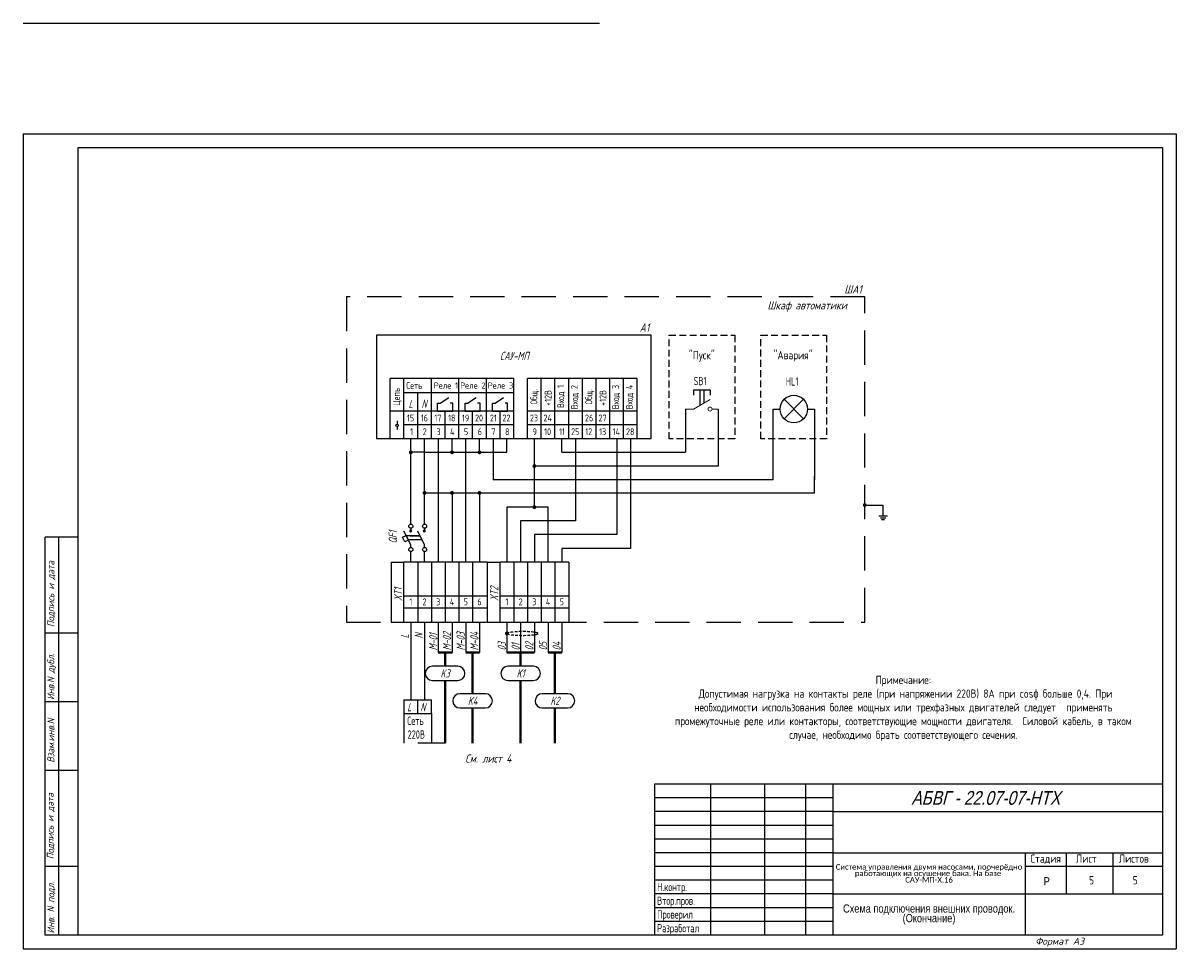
# Model space of a CAD drawing. Header units: millimetres. Extents: x 2325 to 2747, y 707 to 2640.
# Tile 1 of 4: x 2325 to 2747, y 707 to 1045. Entities that reach past the tile are written whole.
import ezdxf
from ezdxf.enums import TextEntityAlignment as Align

# ---------------------------------------------------------------- set-up
doc = ezdxf.new("R2010")
doc.units = ezdxf.units.MM
doc.linetypes.add('CONTI', pattern=[0])
doc.linetypes.add('DASHED2', pattern=[0.375, 0.25, -0.125])
doc.layers.add('015', color=7, linetype='Continuous', lineweight=15)
for name, color, linetype in [('Размеры', 3, 'Continuous'), ('Съемка', 162, 'Continuous'), ('Текст', 7, 'Continuous'), ('Форматка', 4, 'Continuous')]:
    doc.layers.add(name, color=color, linetype=linetype)
doc.layers.add('Слой1', color=10, linetype='Continuous', lineweight=200, plot=False)
doc.styles.add('35', font='romans.shx', dxfattribs={"width": 0.7, "oblique": 15, "height": 3.5})
doc.styles.add('Arial', font='arial.ttf')
doc.styles.add('GOST', font='GOST.shx', dxfattribs={"oblique": 15})
doc.styles.add('gost2304', font='gost_ptb.shx', dxfattribs={"width": 0.8, "oblique": 15, "height": 2.5})
doc.styles.add('Romans8', font='romans8.shx', dxfattribs={"width": 0.8, "height": 3})
doc.styles.add('style3', font='simplex.shx', dxfattribs={"height": 3})
doc.styles.add('style4', font='romans.shx', dxfattribs={"width": 0.7, "height": 3})

msp = doc.modelspace()

# ---------------------------------------------------------------- hatches: boundary and pattern name
at = {"layer": 'Съемка', "linetype": 'CONTI', "ltscale": 0.3}
for points in [[(2466.86, 888.22, 1), (2465.44, 888.22, 1)], [(2481.86, 888.22, 1), (2480.44, 888.22, 1)], [(2491.86, 888.22, 1), (2490.44, 888.22, 1)], [(2471.86, 873.43, 1), (2470.44, 873.43, 1)], [(2481.86, 873.43, 1), (2480.44, 873.43, 1)], [(2631.51, 868.28, 1), (2631.51, 869.7, 1)]]:
    msp.add_hatch(color=7, dxfattribs=at).paths.add_polyline_path(points)
h = msp.add_hatch(color=7, dxfattribs=at)
edge = h.paths.add_edge_path()
edge.add_arc((2511.15, 883.22), 0.709, 0, 360)
h = msp.add_hatch(color=7, dxfattribs=at)
edge = h.paths.add_edge_path()
edge.add_arc((2491.15, 873.43), 0.709, 0, 360)
h = msp.add_hatch(color=7, dxfattribs=at)
edge = h.paths.add_edge_path()
edge.add_arc((2511.15, 868.22), 0.709, 0, 360)
h = msp.add_hatch(color=7, dxfattribs=at)
edge = h.paths.add_edge_path()
edge.add_arc((2501.15, 822.22), 0.709, 0, 360)

# ---------------------------------------------------------------- linework, layer by layer
for p, q in [((2463.65, 930.9), (2453.65, 930.9)), ((2453.65, 930.9), (2453.65, 893.22)), ((2553.65, 930.9), (2463.65, 930.9)), ((2553.65, 893.22), (2553.65, 930.9)), ((2458.65, 903.22), (2458.65, 915.06)), ((2463.65, 915.06), (2458.65, 915.06)), ((2463.65, 903.22), (2463.65, 915.06)), ((2468.65, 915.06), (2463.65, 915.06)), ((2473.65, 915.06), (2468.65, 915.06)), ((2473.65, 903.22), (2473.65, 915.06)), ((2478.65, 915.06), (2473.65, 915.06)), ((2483.65, 915.06), (2478.65, 915.06)), ((2483.65, 903.22), (2483.65, 915.06)), ((2488.65, 915.06), (2483.65, 915.06)), ((2493.65, 915.06), (2488.65, 915.06)), ((2493.65, 903.22), (2493.65, 915.06)), ((2498.65, 915.06), (2493.65, 915.06)), ((2503.65, 915.06), (2498.65, 915.06)), ((2503.65, 903.22), (2503.65, 915.06)), ((2513.65, 915.06), (2508.65, 915.06)), ((2508.65, 893.22), (2508.65, 915.06)), ((2513.65, 903.22), (2513.65, 915.06)), ((2518.65, 915.06), (2513.65, 915.06)), ((2518.65, 903.22), (2518.65, 915.06)), ((2523.65, 915.06), (2518.65, 915.06)), ((2523.65, 903.22), (2523.65, 915.06)), ((2528.65, 915.06), (2523.65, 915.06)), ((2528.65, 903.22), (2528.65, 915.06)), ((2533.65, 915.06), (2528.65, 915.06)), ((2533.65, 903.22), (2533.65, 915.06)), ((2538.65, 915.06), (2533.65, 915.06)), ((2538.65, 903.22), (2538.65, 915.06)), ((2543.65, 915.06), (2538.65, 915.06)), ((2543.65, 903.22), (2543.65, 915.06)), ((2548.65, 915.06), (2543.65, 915.06)), ((2548.65, 903.22), (2548.65, 915.06)), ((2569.15, 910.99), (2575.15, 910.99)), ((2569.15, 910.99), (2569.15, 908.99)), ((2571.4, 910.99), (2572.9, 910.99)), ((2571.4, 910.99), (2571.4, 905.29)), ((2572.9, 910.99), (2572.9, 906.16)), ((2575.15, 910.99), (2575.15, 908.99)), ((2468.65, 903.22), (2468.65, 910.06)), ((2602.11, 900.46), (2609.18, 907.53)), ((2602.11, 907.53), (2609.18, 900.46)), ((2458.65, 898.22), (2458.65, 903.22)), ((2463.65, 903.22), (2458.65, 903.22)), ((2463.65, 898.22), (2463.65, 903.22)), ((2468.65, 903.22), (2463.65, 903.22)), ((2468.65, 898.22), (2468.65, 903.22)), ((2473.65, 903.22), (2468.65, 903.22)), ((2473.65, 898.22), (2473.65, 903.22)), ((2478.65, 903.22), (2473.65, 903.22)), ((2475.89, 903.22), (2475.89, 906.14)), ((2475.89, 906.14), (2476.82, 906.14)), ((2475.89, 903.22), (2481.4, 903.22)), ((2478.65, 898.22), (2478.65, 903.22)), ((2483.65, 903.22), (2478.65, 903.22)), ((2481.4, 906.14), (2480.47, 906.14)), ((2481.4, 903.22), (2481.4, 906.14)), ((2483.65, 898.22), (2483.65, 903.22)), ((2488.65, 903.22), (2483.65, 903.22)), ((2485.89, 903.22), (2485.89, 906.14)), ((2485.89, 906.14), (2486.82, 906.14)), ((2485.89, 903.22), (2491.4, 903.22)), ((2488.65, 898.22), (2488.65, 903.22)), ((2493.65, 903.22), (2488.65, 903.22)), ((2491.4, 906.14), (2490.47, 906.14)), ((2491.4, 903.22), (2491.4, 906.14)), ((2493.65, 898.22), (2493.65, 903.22)), ((2498.65, 903.22), (2493.65, 903.22)), ((2495.89, 903.22), (2495.89, 906.14)), ((2495.89, 906.14), (2496.82, 906.14)), ((2495.89, 903.22), (2501.4, 903.22)), ((2498.65, 898.22), (2498.65, 903.22)), ((2503.65, 903.22), (2498.65, 903.22)), ((2501.4, 906.14), (2500.47, 906.14)), ((2501.4, 903.22), (2501.4, 906.14)), ((2503.65, 898.22), (2503.65, 903.22)), ((2513.65, 903.22), (2508.65, 903.22)), ((2513.65, 898.22), (2513.65, 903.22)), ((2518.65, 903.22), (2513.65, 903.22)), ((2518.65, 898.22), (2518.65, 903.22)), ((2523.65, 903.22), (2518.65, 903.22)), ((2523.65, 898.22), (2523.65, 903.22)), ((2528.65, 903.22), (2523.65, 903.22)), ((2528.65, 898.22), (2528.65, 903.22)), ((2533.65, 903.22), (2528.65, 903.22)), ((2533.65, 898.22), (2533.65, 903.22)), ((2538.65, 903.22), (2533.65, 903.22)), ((2538.65, 898.22), (2538.65, 903.22)), ((2543.65, 903.22), (2538.65, 903.22)), ((2543.65, 898.22), (2543.65, 903.22)), ((2548.65, 903.22), (2543.65, 903.22)), ((2548.65, 898.22), (2548.65, 903.22)), ((2566.15, 903.99), (2566.15, 888.22)), ((2578.15, 903.99), (2578.15, 883.22)), ((2598.15, 878.22), (2598.15, 903.99)), ((2598.15, 903.99), (2600.65, 903.99)), ((2610.65, 903.99), (2613.15, 903.99)), ((2613.15, 903.99), (2613.15, 878.22)), ((2458.65, 893.22), (2458.65, 898.22)), ((2463.65, 893.22), (2463.65, 898.22)), ((2468.65, 898.22), (2463.65, 898.22)), ((2468.65, 893.22), (2468.65, 898.22)), ((2473.65, 898.22), (2468.65, 898.22)), ((2473.65, 893.22), (2473.65, 898.22)), ((2478.65, 898.22), (2473.65, 898.22)), ((2478.65, 893.22), (2478.65, 898.22)), ((2483.65, 898.22), (2478.65, 898.22)), ((2483.65, 893.22), (2483.65, 898.22)), ((2488.65, 898.22), (2483.65, 898.22)), ((2488.65, 893.22), (2488.65, 898.22)), ((2493.65, 898.22), (2488.65, 898.22)), ((2493.65, 893.22), (2493.65, 898.22)), ((2498.65, 898.22), (2493.65, 898.22)), ((2498.65, 893.22), (2498.65, 898.22)), ((2503.65, 898.22), (2498.65, 898.22)), ((2503.65, 893.22), (2503.65, 898.22)), ((2513.65, 898.22), (2508.65, 898.22)), ((2513.65, 893.22), (2513.65, 898.22)), ((2518.65, 898.22), (2513.65, 898.22)), ((2518.65, 893.22), (2518.65, 898.22)), ((2523.65, 898.22), (2518.65, 898.22)), ((2523.65, 893.22), (2523.65, 898.22)), ((2528.65, 898.22), (2523.65, 898.22)), ((2528.65, 893.22), (2528.65, 898.22)), ((2533.65, 898.22), (2528.65, 898.22)), ((2533.65, 893.22), (2533.65, 898.22)), ((2538.65, 898.22), (2533.65, 898.22)), ((2538.65, 893.22), (2538.65, 898.22)), ((2543.65, 898.22), (2538.65, 898.22)), ((2543.65, 893.22), (2543.65, 898.22)), ((2548.65, 898.22), (2543.65, 898.22)), ((2548.65, 893.22), (2548.65, 898.22)), ((2453.65, 893.22), (2458.65, 893.22)), ((2458.65, 893.22), (2463.65, 893.22)), ((2463.65, 893.22), (2468.65, 893.22)), ((2466.15, 862.05), (2466.15, 893.22)), ((2468.65, 893.22), (2473.65, 893.22)), ((2471.15, 888.22), (2471.15, 893.22)), ((2473.65, 893.22), (2478.65, 893.22)), ((2476.15, 893.22), (2476.15, 848.22)), ((2478.65, 893.22), (2483.65, 893.22)), ((2481.15, 888.22), (2481.15, 893.22)), ((2483.65, 893.22), (2488.65, 893.22)), ((2486.15, 848.22), (2486.15, 893.22)), ((2488.65, 893.22), (2493.65, 893.22)), ((2491.15, 888.22), (2491.15, 893.22)), ((2493.65, 893.22), (2498.65, 893.22)), ((2496.15, 893.22), (2496.15, 878.22)), ((2498.65, 893.22), (2503.65, 893.22)), ((2501.15, 888.22), (2501.15, 893.22)), ((2503.65, 893.22), (2508.65, 893.22)), ((2508.65, 893.22), (2513.65, 893.22)), ((2511.15, 868.22), (2511.15, 893.22)), ((2513.65, 893.22), (2518.65, 893.22)), ((2518.65, 893.22), (2523.65, 893.22)), ((2521.15, 888.22), (2521.15, 893.22)), ((2523.65, 893.22), (2528.65, 893.22)), ((2526.15, 893.22), (2526.15, 863.22)), ((2528.65, 893.22), (2533.65, 893.22)), ((2533.65, 893.22), (2538.65, 893.22)), ((2538.65, 893.22), (2543.65, 893.22)), ((2541.15, 893.22), (2541.15, 858.22)), ((2543.65, 893.22), (2548.65, 893.22)), ((2546.15, 893.22), (2546.15, 853.22)), ((2548.65, 893.22), (2553.65, 893.22)), ((2471.15, 888.22), (2466.15, 888.22)), ((2471.15, 862.05), (2471.15, 888.22)), ((2471.15, 888.22), (2481.15, 888.22)), ((2481.15, 888.22), (2491.15, 888.22)), ((2491.15, 888.22), (2501.15, 888.22)), ((2521.15, 888.22), (2566.15, 888.22)), ((2578.15, 883.22), (2511.15, 883.22)), ((2598.15, 878.22), (2496.15, 878.22)), ((2613.15, 873.43), (2613.15, 879.58)), ((2471.15, 873.43), (2481.15, 873.43)), ((2481.15, 873.43), (2481.15, 848.22)), ((2481.15, 873.43), (2491.15, 873.43)), ((2491.15, 873.43), (2491.15, 848.22)), ((2491.15, 873.43), (2613.15, 873.43)), ((2631.51, 868.99), (2638.13, 868.99)), ((2638.13, 868.99), (2638.13, 865.07)), ((2516.15, 868.22), (2501.15, 868.22)), ((2501.15, 868.22), (2501.15, 848.22)), ((2516.15, 848.22), (2516.15, 868.22)), ((2636.61, 865.07), (2639.78, 865.07)), ((2526.15, 863.22), (2506.15, 863.22)), ((2506.15, 863.22), (2506.15, 848.22)), ((2637.21, 864.4), (2639.19, 864.4)), ((2637.6, 863.75), (2638.66, 863.75)), ((2541.15, 858.22), (2511.15, 858.22)), ((2511.15, 858.22), (2511.15, 848.22)), ((2466.15, 848.22), (2466.15, 852.05)), ((2466.15, 848.22), (2466.15, 852.05)), ((2466.15, 848.22), (2466.15, 852.05)), ((2471.15, 848.22), (2471.15, 852.05)), ((2546.15, 853.22), (2521.15, 853.22)), ((2521.15, 853.22), (2521.15, 848.22)), ((2468.65, 848.22), (2463.65, 848.22)), ((2468.65, 848.22), (2468.65, 826.38)), ((2473.65, 848.22), (2468.65, 848.22)), ((2473.65, 848.22), (2473.65, 826.38)), ((2478.65, 848.22), (2473.65, 848.22)), ((2478.65, 848.22), (2478.65, 826.38)), ((2483.65, 848.22), (2478.65, 848.22)), ((2483.65, 848.22), (2483.65, 826.38)), ((2488.65, 848.22), (2483.65, 848.22)), ((2488.65, 848.22), (2488.65, 826.38)), ((2493.93, 848.22), (2488.65, 848.22)), ((2503.65, 848.22), (2498.65, 848.22)), ((2503.65, 848.22), (2503.65, 826.38)), ((2508.65, 848.22), (2503.65, 848.22)), ((2508.65, 848.22), (2508.65, 826.38)), ((2508.65, 848.22), (2508.65, 826.38)), ((2513.65, 848.22), (2508.65, 848.22)), ((2513.65, 848.22), (2513.65, 826.38)), ((2518.65, 848.22), (2513.65, 848.22)), ((2518.65, 848.22), (2518.65, 826.38)), ((2518.65, 848.22), (2518.65, 826.38)), ((2523.65, 848.22), (2518.65, 848.22)), ((2523.65, 848.22), (2523.65, 826.38)), ((2463.65, 835.97), (2468.65, 835.97)), ((2468.65, 835.97), (2473.65, 835.97)), ((2473.65, 835.97), (2478.65, 835.97)), ((2478.65, 835.97), (2483.65, 835.97)), ((2483.65, 835.97), (2488.65, 835.97)), ((2488.65, 835.97), (2493.93, 835.97)), ((2498.65, 835.97), (2503.65, 835.97)), ((2503.65, 835.97), (2508.65, 835.97)), ((2508.65, 835.97), (2513.65, 835.97)), ((2513.65, 835.97), (2518.65, 835.97)), ((2518.65, 835.97), (2523.65, 835.97)), ((2463.65, 831.51), (2468.65, 831.51)), ((2468.65, 831.51), (2473.65, 831.51)), ((2473.65, 831.51), (2478.65, 831.51)), ((2478.65, 831.51), (2483.65, 831.51)), ((2483.65, 831.51), (2488.65, 831.51)), ((2488.65, 831.51), (2493.93, 831.51)), ((2498.65, 831.51), (2503.65, 831.51)), ((2503.65, 831.51), (2508.65, 831.51)), ((2508.65, 831.51), (2513.65, 831.51)), ((2513.65, 831.51), (2518.65, 831.51)), ((2518.65, 831.51), (2523.65, 831.51)), ((2463.65, 826.38), (2468.65, 826.38)), ((2466.15, 826.38), (2466.15, 818.02)), ((2468.65, 826.38), (2473.65, 826.38)), ((2471.15, 826.38), (2471.15, 818.02)), ((2473.65, 826.38), (2478.65, 826.38)), ((2476.15, 826.38), (2476.15, 815.26)), ((2478.65, 826.38), (2483.65, 826.38)), ((2481.15, 826.38), (2481.15, 815.26)), ((2483.65, 826.38), (2488.65, 826.38)), ((2486.15, 826.38), (2486.15, 815.26)), ((2488.65, 826.38), (2493.65, 826.38)), ((2491.15, 826.38), (2491.15, 815.26)), ((2498.65, 826.38), (2503.65, 826.38)), ((2501.15, 826.38), (2501.15, 815.26)), ((2503.65, 826.38), (2508.65, 826.38)), ((2506.15, 826.38), (2506.15, 815.26)), ((2508.65, 826.38), (2513.65, 826.38)), ((2508.65, 826.38), (2513.65, 826.38)), ((2511.15, 826.38), (2511.15, 815.26)), ((2513.65, 826.38), (2518.65, 826.38)), ((2516.15, 826.38), (2516.15, 815.26)), ((2518.65, 826.38), (2523.65, 826.38)), ((2521.15, 826.38), (2521.15, 815.26)), ((2466.15, 818.02), (2466.15, 798.06)), ((2471.15, 818.02), (2471.15, 798.06)), ((2483.29, 810.26), (2474.01, 810.26)), ((2510.79, 810.26), (2501.51, 810.26)), ((2463.65, 798.06), (2468.65, 798.06)), ((2463.65, 798.06), (2463.65, 793.06)), ((2468.65, 798.06), (2473.65, 798.06)), ((2468.65, 793.06), (2468.65, 798.06)), ((2473.65, 793.06), (2473.65, 798.06)), ((2493.29, 800.26), (2484.01, 800.26)), ((2523.29, 800.26), (2514.01, 800.26)), ((2463.65, 793.06), (2473.65, 793.06)), ((2463.65, 793.06), (2463.65, 782.29)), ((2473.65, 793.06), (2473.65, 782.29)), ((2478.65, 782.29), (2468.65, 782.29))]:
    msp.add_line(p, q)
at = {"color": 7}
for p, q in [((2476.82, 906.14), (2479.94, 908.19)), ((2486.82, 906.14), (2489.94, 908.19)), ((2496.82, 906.14), (2499.94, 908.19)), ((2475.89, 903.22), (2475.89, 906.14)), ((2485.89, 903.22), (2485.89, 906.14)), ((2495.89, 903.22), (2495.89, 906.14)), ((2461.15, 899.65), (2461.15, 898.53)), ((2461.15, 897.62), (2461.15, 896.5)), ((2469.52, 857.8), (2464.52, 857.8)), ((2470.27, 856.3), (2465.27, 856.3)), ((2465.96, 857.8), (2469.52, 857.8)), ((2473.98, 805.08), (2483.26, 805.08)), ((2501.48, 805.08), (2510.76, 805.08)), ((2483.98, 795.08), (2493.26, 795.08)), ((2513.98, 795.08), (2523.26, 795.08))]:
    msp.add_line(p, q, dxfattribs=at)
at = {"color": 0}
for p, q in [((2466.15, 860.55), (2466.15, 859.55)), ((2471.15, 860.55), (2471.15, 859.55)), ((2466.15, 854.55), (2463.65, 859.55)), ((2465.76, 859.16), (2466.54, 859.94)), ((2466.54, 859.16), (2465.76, 859.94)), ((2471.15, 854.55), (2468.65, 859.55)), ((2470.76, 859.16), (2471.54, 859.94)), ((2471.54, 859.16), (2470.76, 859.94)), ((2466.15, 853.55), (2466.15, 854.55)), ((2471.15, 853.55), (2471.15, 854.55))]:
    msp.add_line(p, q, dxfattribs=at)
at = {"color": 0, "linetype": 'ByBlock'}
for p, q in [((2458.93, 848.22), (2458.93, 826.38)), ((2493.93, 848.22), (2493.93, 826.38))]:
    msp.add_line(p, q, dxfattribs=at)
at = {"color": 0, "linetype": 'ByBlock', "ltscale": 0.1}
for p, q in [((2463.65, 826.38), (2463.65, 848.22)), ((2498.65, 826.38), (2498.65, 848.22))]:
    msp.add_line(p, q, dxfattribs=at)
at = {"lineweight": 40}
for p, q in [((2476.15, 815.26), (2481.15, 815.26)), ((2478.65, 810.26), (2478.65, 815.26)), ((2486.15, 815.26), (2491.15, 815.26)), ((2488.65, 800.26), (2488.65, 815.26)), ((2501.15, 815.26), (2511.15, 815.26)), ((2506.15, 810.26), (2506.15, 815.26)), ((2516.15, 815.26), (2521.15, 815.26)), ((2518.65, 800.26), (2518.65, 815.26)), ((2478.62, 805.08), (2478.62, 782.29)), ((2506.12, 805.08), (2506.12, 782.29)), ((2488.62, 795.08), (2488.62, 782.29)), ((2518.62, 795.08), (2518.62, 782.29))]:
    msp.add_line(p, q, dxfattribs=at)
at = {"color": 3, "linetype": 'DASHED2', "ltscale": 50}
msp.add_lwpolyline([(2631.51, 944.83), (2442.65, 944.83), (2442.65, 826.38), (2631.51, 826.38)], close=True, dxfattribs=at)
at = {"linetype": 'DASHED2', "ltscale": 10}
for points in [[(2560.24, 930.9), (2584.18, 930.9), (2584.18, 893.11), (2560.24, 893.11)], [(2593.64, 930.9), (2617.58, 930.9), (2617.58, 893.16), (2593.64, 893.16)]]:
    msp.add_lwpolyline(points, close=True, dxfattribs=at)
at = {"color": 0, "ltscale": 0.008}
msp.add_lwpolyline([(2464.02, 855.64), (2463.17, 857.33), (2464.44, 857.97), (2465.29, 856.27)], close=True, dxfattribs=at)
msp.add_circle((2605.65, 903.99), 5)
at = {"color": 7}
msp.add_circle((2461.15, 898.07), 0.452, dxfattribs=at)
at = {"color": 0}
for centre in [(2466.15, 861.3), (2471.15, 861.3), (2466.15, 852.8), (2471.15, 852.8)]:
    msp.add_circle(centre, 0.75, dxfattribs=at)
at = {"color": 7}
for centre, start, end in [((2474.01, 807.67), 90, 269.4515), ((2483.26, 807.67), 270, 89.4515), ((2501.51, 807.67), 90, 269.4515), ((2510.76, 807.67), 270, 89.4515), ((2484.01, 797.67), 90, 269.4515), ((2493.26, 797.67), 270, 89.4515), ((2514.01, 797.67), 90, 269.4515), ((2523.26, 797.67), 270, 89.4515)]:
    msp.add_arc(centre, 2.59, start, end, dxfattribs=at)
at = {"color": 7, "linetype": 'DASHED2', "ltscale": 4}
msp.add_ellipse((2506.89, 822.22), major_axis=(-5.75, 0), ratio=0.140686, dxfattribs=at)
at = {"layer": '015', "color": 7, "ltscale": 100}
for p, q in [((2569.15, 903.99), (2575.15, 907.46)), ((2566.15, 903.99), (2569.15, 903.99)), ((2575.87, 903.99), (2578.15, 903.99))]:
    msp.add_line(p, q, dxfattribs=at)
at = {"layer": '015', "color": 7, "ltscale": 0.008}
for start, end in [(90, 270), (270, 90)]:
    msp.add_arc((2575.15, 903.99), 0.726, start, end, dxfattribs=at)
at = {"layer": 'Размеры', "color": 7}
for p, q in [((2463.65, 910.06), (2503.65, 910.06)), ((2458.93, 848.22), (2463.65, 848.22)), ((2493.93, 848.22), (2498.65, 848.22)), ((2458.93, 826.38), (2463.65, 826.38)), ((2493.93, 826.38), (2498.65, 826.38))]:
    msp.add_line(p, q, dxfattribs=at)
at = {"layer": 'Слой1', "color": 7, "linetype": 'ByBlock', "lineweight": -3, "ltscale": 0.4}
for p, q in [((2324.92, 1044.59), (2534.92, 1044.59)), ((2324.92, 1044.59), (2534.92, 1044.59)), ((2324.92, 1044.59), (2534.92, 1044.59)), ((2324.92, 1004.31), (2534.92, 1004.31)), ((2343.62, 1004.31), (2744.92, 1004.31)), ((2324.92, 707.31), (2534.92, 707.31)), ((2534.92, 707.31), (2744.92, 707.31))]:
    msp.add_line(p, q, dxfattribs=at)
at = {"layer": 'Слой1', "color": 7, "lineweight": -3}
for p, q in [((2324.92, 1004.31), (2324.92, 707.31)), ((2324.92, 1004.31), (2324.92, 707.31)), ((2324.92, 1004.31), (2324.92, 707.31)), ((2324.92, 1004.31), (2324.92, 707.31)), ((2744.92, 1004.31), (2744.92, 707.31)), ((2744.92, 1004.31), (2744.92, 707.31)), ((2744.92, 1004.31), (2744.92, 707.31))]:
    msp.add_line(p, q, dxfattribs=at)
at = {"layer": 'Форматка', "color": 7, "lineweight": -3}
for p, q in [((2344.92, 712.31), (2344.92, 999.31)), ((2344.92, 999.31), (2739.92, 999.31)), ((2739.92, 999.31), (2739.92, 712.31)), ((2344.92, 857.31), (2332.92, 857.31)), ((2332.92, 712.31), (2332.92, 857.31)), ((2337.92, 712.31), (2337.92, 857.31)), ((2344.92, 822.31), (2332.92, 822.31)), ((2344.92, 797.31), (2332.92, 797.31)), ((2344.92, 772.31), (2332.92, 772.31)), ((2739.92, 767.31), (2554.92, 767.31)), ((2554.92, 767.31), (2554.92, 712.31)), ((2575.3, 767.31), (2575.3, 712.31)), ((2594.92, 767.31), (2594.92, 712.31)), ((2609.92, 767.31), (2609.92, 712.31)), ((2619.92, 767.31), (2619.92, 712.31)), ((2619.92, 762.31), (2554.92, 762.31)), ((2619.92, 757.31), (2554.92, 757.31)), ((2619.92, 757.31), (2739.92, 757.31)), ((2619.92, 752.31), (2554.92, 752.31)), ((2619.92, 747.31), (2554.92, 747.31)), ((2619.92, 742.31), (2554.92, 742.31)), ((2619.92, 742.31), (2739.92, 742.31)), ((2689.92, 742.31), (2689.92, 712.31)), ((2704.92, 742.31), (2704.92, 727.31)), ((2721.92, 742.31), (2721.92, 727.31)), ((2344.92, 737.31), (2332.92, 737.31)), ((2619.92, 737.31), (2554.92, 737.31)), ((2739.92, 737.31), (2689.92, 737.31)), ((2619.92, 732.31), (2554.92, 732.31)), ((2619.92, 727.31), (2554.92, 727.31)), ((2619.92, 727.31), (2739.92, 727.31)), ((2619.92, 722.31), (2554.92, 722.31)), ((2619.92, 717.31), (2554.92, 717.31)), ((2739.92, 712.31), (2332.92, 712.31))]:
    msp.add_line(p, q, dxfattribs=at)

# ---------------------------------------------------------------- texts
at = {"color": 7, "oblique": 15}
for s, style, width, p in [('ШA1', 'style4', 0.8, (2627.24, 947.61)), ('Шкаф автоматики', 'style4', 0.8, (2610.53, 941.76)), ('A1', 'style4', 0.8, (2551.27, 933.68)), ('K3', 'style4', 0.7, (2478.64, 807.67)), ('K1', 'style4', 0.7, (2506.14, 807.67)), ('K4', 'style4', 0.7, (2488.64, 797.67)), ('K2', 'style4', 0.7, (2518.64, 797.67)), ('L', 'style3', 0.669676, (2465.61, 795.37)), ('N', 'style3', 0.669676, (2470.51, 795.37)), ('См. лист 4', 'style4', 0.8, (2494.36, 776.66))]:
    msp.add_text(s, height=3, dxfattribs=dict(at, style=style, width=width)).set_placement(p, align=Align.MIDDLE_CENTER)
at = {"color": 7, "style": 'style3', "oblique": 15, "width": 0.669676}
for s, p in [('L', (2465.31, 904.36)), ('N', (2470.05, 904.4))]:
    msp.add_text(s, height=3, dxfattribs=at).set_placement(p)
at = {"color": 7, "style": 'style4', "oblique": 15, "width": 0.700428}
for s, p in [('XT1', (2463, 834.05)), ('XT2', (2498, 834.05)), ('M-02', (2480.79, 816.03)), ('M-04', (2490.79, 816.03)), ('L', (2465.5, 820.41)), ('N', (2470.5, 820.41)), ('M-01', (2475.79, 816.03)), ('M-03', (2485.79, 816.03)), ('03', (2500.79, 816.03)), ('01', (2505.79, 816.03)), ('02', (2510.79, 816.03)), ('05', (2515.79, 816.03)), ('04', (2520.79, 816.03))]:
    msp.add_text(s, height=3, rotation=90, dxfattribs=at).set_placement(p)
at = {"lineweight": -3, "style": 'Arial', "oblique": 15, "width": 0.8}
msp.add_text('АБВГ - 22.07-07-НТХ', height=5, dxfattribs=at).set_placement((2702.68, 762.3), align=Align.MIDDLE_RIGHT)
at = {"color": 7, "style": 'Arial', "width": 0.8}
msp.add_text('Р', height=3, dxfattribs=at).set_placement((2696.69, 730.43))
at = {"color": 3, "char_height": 3, "attachment_point": 1, "style": 'style4'}
for s, width, insert in [('SB1', 11.9984, (2569.18, 915.68)), ('HL1', 6.7627, (2602.77, 915.53))]:
    msp.add_mtext_dynamic_manual_height_columns(s, width=width, gutter_width=15, heights=[0], dxfattribs=dict(at, insert=insert))
at = {"insert": (2464.38, 791.91), "char_height": 3, "attachment_point": 1, "style": 'style4'}
msp.add_mtext_dynamic_manual_height_columns('\\pi0.4899;Сеть\\P\\pi0.5899;220В', width=9.0798, gutter_width=15, heights=[0], dxfattribs=at)
at = {"insert": (2654.92, 734.81), "char_height": 2.2, "width": 70, "attachment_point": 5, "line_spacing_factor": 0.7, "style": 'Arial'}
msp.add_mtext('{\\fCalibri|b0|i0|c204|p34;\\H0.91667x;Система управления двумя насосами, поочерёдно работающих на осушение бака.\\fCalibri|b0|i0|c0|p34; \\fCalibri|b0|i0|c204|p34;На базе \\H1.8129x; \\H0.5516x;САУ-МП-Х.16\\H1.8265x; }', dxfattribs=at)
at = {"color": 7, "insert": (2654.92, 719.81), "char_height": 3, "width": 70, "attachment_point": 5, "line_spacing_factor": 0.7, "style": 'Arial'}
msp.add_mtext('\\pt24;{\\W0.8;Схема подключения внешних проводок. (Окончание)}', dxfattribs=at)
at = {"color": 0, "style": 'gost2304', "oblique": 15, "width": 0.8, "flags": 8}
msp.add_attdef('QF1', text='QF1', height=3, rotation=90, dxfattribs=at).set_placement((2461.07, 857.33), align=Align.CENTER)
at = {"layer": 'Текст', "lineweight": -3, "style": 'GOST', "oblique": 15, "width": 0.8}
msp.add_text('САУ-МП', height=3, dxfattribs=at).set_placement((2503.87, 923.33), align=Align.MIDDLE_CENTER)
at = {"layer": 'Текст', "color": 0, "style": 'Romans8', "width": 0.8}
for s, p in [('Цепь', (2462.16, 905.16)), ('Общ.', (2512.22, 905.62)), ('+12В', (2517.4, 905.14)), ('Вход 1', (2521.98, 904.33)), ('Вход 2', (2526.98, 903.9)), ('Общ.', (2532.22, 905.62)), ('+12В', (2537.4, 905.14)), ('Вход 3', (2541.98, 903.9)), ('Вход 4', (2546.98, 903.85))]:
    msp.add_text(s, height=2.5, rotation=90, dxfattribs=at).set_placement(p)
for s, height, p in [('Сеть', 2.5, (2464.5, 911.31)), ('Реле 1', 2.2, (2474.5, 911.46)), ('Реле 2', 2.2, (2484.12, 911.46)), ('Реле 3', 2.2, (2494.15, 911.46)), ('15', 2.5, (2464.72, 899.47)), ('16', 2.5, (2469.77, 899.47)), ('17', 2.5, (2474.72, 899.47)), ('18', 2.5, (2479.72, 899.47)), ('19', 2.5, (2484.77, 899.47)), ('20', 2.5, (2489.53, 899.47)), ('21', 2.5, (2494.96, 899.47)), ('22', 2.5, (2499.53, 899.47)), ('23', 2.5, (2509.53, 899.47)), ('24', 2.5, (2514.48, 899.47)), ('26', 2.5, (2529.58, 899.47)), ('27', 2.5, (2534.53, 899.47)), ('1', 2.5, (2465.91, 894.47)), ('2', 2.5, (2470.48, 894.47)), ('3', 2.5, (2475.48, 894.47)), ('4', 2.5, (2480.43, 894.47)), ('5', 2.5, (2485.48, 894.47)), ('6', 2.5, (2490.53, 894.47)), ('7', 2.5, (2495.48, 894.47)), ('8', 2.5, (2500.48, 894.47)), ('9', 2.5, (2510.53, 894.47)), ('10', 2.5, (2514.72, 894.47)), ('11', 2.5, (2520.15, 894.47)), ('25', 2.5, (2524.53, 894.47)), ('12', 2.5, (2529.72, 894.47)), ('13', 2.5, (2534.72, 894.47)), ('14', 2.5, (2539.67, 894.47)), ('28', 2.5, (2544.53, 894.47))]:
    msp.add_text(s, height=height, dxfattribs=at).set_placement(p)
at = {"layer": 'Текст', "char_height": 3, "width": 24.7565, "attachment_point": 5, "line_spacing_factor": 0.9, "style": 'Romans8'}
for s, insert in [('\\A1;"Пуск"', (2572.15, 923.21)), ('\\A1;"Авария"', (2605.4, 923.21))]:
    msp.add_mtext(s, dxfattribs=dict(at, insert=insert))
at = {"layer": 'Текст', "color": 0, "char_height": 2.5, "width": 5, "attachment_point": 5, "line_spacing_factor": 0.9, "style": 'Romans8'}
for s, insert in [('\\A1;2', (2471.15, 833.74)), ('\\A1;3', (2476.15, 833.74)), ('\\A1;6', (2491.15, 833.74)), ('\\A1;2', (2506.15, 833.74)), ('\\A1;3', (2511.15, 833.74)), ('\\A1;1', (2466.15, 833.74)), ('\\A1;4', (2481.15, 833.74)), ('\\A1;5', (2486.15, 833.74)), ('\\A1;1', (2501.15, 833.74)), ('\\A1;4', (2516.15, 833.74)), ('\\A1;5', (2521.15, 833.74))]:
    msp.add_mtext(s, dxfattribs=dict(at, insert=insert))
at = {"layer": 'Текст', "color": 7, "ltscale": 6.666667, "char_height": 3, "style": 'Romans8'}
for s, insert, width, attachment_point in [('Примечание:^I\\P^IДопустимая нагрузка на контакты реле (при напряжении 220В) 8А при cos{\\C256;ϕ} больше 0,4. При необходимости использования более мощных или трехфазных двигателей следует {\\H1.3333x; }применять промежуточные реле или контакторы, соответствующие мощности двигателя. {\\H1.1389x; }Силовой кабель, в таком случае, необходимо брать соответствующего сечения.                  {\\H1.2037x; }\\~                                                               \\~           {\\H1.1821x; }', (2645.56, 794.9), 181.2748, 5), ('Стадия', (2697.42, 741.7), 15, 2), ('\\pi3.55;Лист', (2704.92, 741.7), 15, 1), ('\\pi4.1499;Листов', (2719.92, 741.7), 20, 1)]:
    msp.add_mtext(s, dxfattribs=dict(at, insert=insert, width=width, attachment_point=attachment_point))
at = {"layer": 'Текст', "color": 7, "insert": (2555.87, 746.35), "char_height": 3, "width": 21.4279, "attachment_point": 1, "style": 'Romans8'}
msp.add_mtext('{\\W0.7;\\P\\P\\PН.контр.   \\PВтор.пров.\\PПроверил\\PРазработал}', dxfattribs=at)
at = {"layer": 'Текст', "color": 7, "ltscale": 100, "char_height": 3, "width": 19.7446, "attachment_point": 5, "style": 'Romans8'}
for insert in [(2714.15, 732.31), (2730.05, 732.31)]:
    msp.add_mtext('\\A1;5', dxfattribs=dict(at, insert=insert))
at = {"layer": 'Форматка', "color": 7, "lineweight": -3, "style": '35', "oblique": 15, "width": 0.9}
for s, p in [('Подпись и дата', (2336.26, 824.55)), ('Инв.N дубл.', (2336.26, 798.01)), ('Взам.инв.N', (2336.26, 775.14)), ('Подпись и дата', (2336.06, 739.98)), ('Инв. N подл.', (2336.26, 712.94))]:
    msp.add_text(s, height=2.5, rotation=90, dxfattribs=at).set_placement(p)
at = {"layer": 'Форматка', "color": 7, "lineweight": -3, "style": '35', "oblique": 15}
msp.add_text('Формат А3', height=2.5, dxfattribs=at).set_placement((2693.64, 708.84))

doc.saveas('drawing.dxf')
